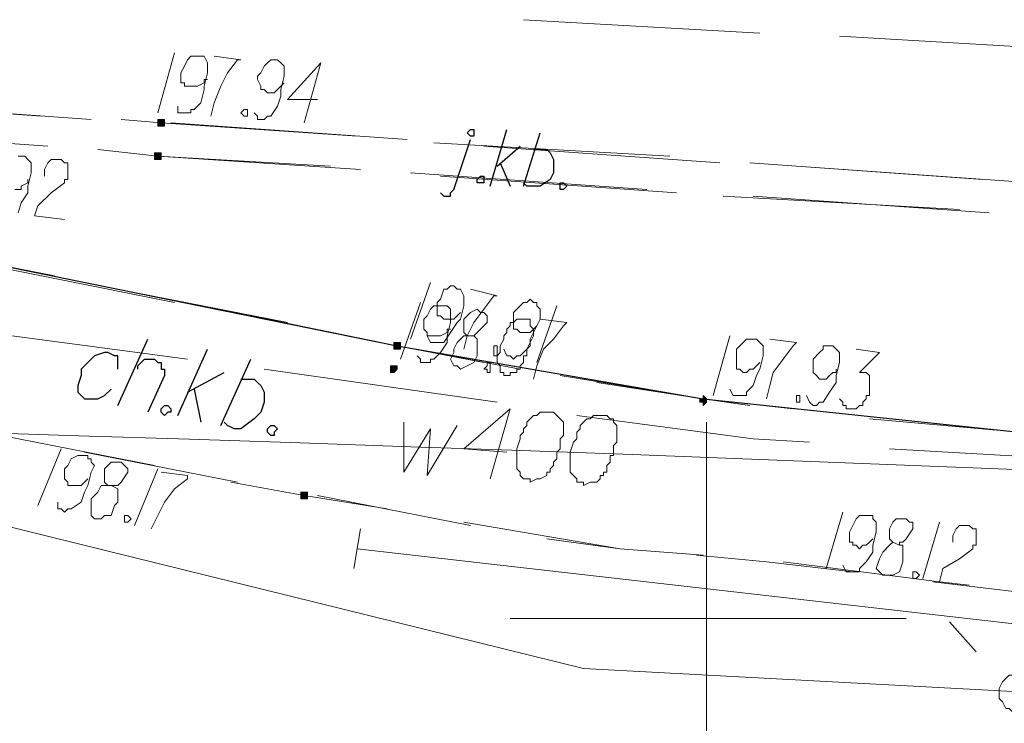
# Model space of a CAD drawing. Header units: metres. Extents: x 7431553 to 7432401, y 5544342 to 5544539.
# Tile 139 of 180: x 7432141 to 7432154, y 5544499 to 5544508. Entities that reach past the tile are written whole.
import ezdxf

# ---------------------------------------------------------------- set-up
doc = ezdxf.new("R2010")
doc.units = ezdxf.units.M
doc.header["$MEASUREMENT"] = 0
doc.layers.add('BG-PR90-PB-PZT-PZT01_2026_04_14$0$MAPA DCP', color=7, linetype='Continuous', lineweight=0)
doc.layers.add('PRIMETECH_XREF', color=7, linetype='Continuous', lineweight=5)

# ---------------------------------------------------------------- blocks, each defined once
blk = doc.blocks.new('BG-PR90-PB-PZT-PZT01_2026_04_14$0$Naddrwiną2025_v2klauzulap')
at = {"layer": 'BG-PR90-PB-PZT-PZT01_2026_04_14$0$MAPA DCP', "linetype": 'Continuous', "lineweight": 0, "transparency": 33554559}
for points in [[(7431659.551, 5544564.093), (7431659.593, 5544564.093), (7431659.593, 5544564.093), (7431659.593, 5544564.093), (7431659.593, 5544564.136), (7431659.635, 5544564.136), (7431659.635, 5544564.136), (7431659.635, 5544564.136), (7431659.593, 5544564.178), (7431659.593, 5544564.178), (7431659.593, 5544564.178), (7431659.593, 5544564.178), (7431659.551, 5544564.178), (7431659.551, 5544564.178), (7431659.551, 5544564.178), (7431659.551, 5544564.178), (7431659.551, 5544564.178), (7431659.508, 5544564.136), (7431659.508, 5544564.136), (7431659.508, 5544564.136), (7431659.551, 5544564.136)], [(7431658.873, 5544560.199), (7431658.873, 5544560.199), (7431658.873, 5544560.199), (7431658.916, 5544560.199), (7431658.916, 5544560.199), (7431658.916, 5544560.241), (7431658.916, 5544560.241), (7431658.916, 5544560.241), (7431658.916, 5544560.241), (7431658.916, 5544560.283), (7431658.873, 5544560.283), (7431658.873, 5544560.283), (7431658.873, 5544560.283), (7431658.873, 5544560.283), (7431658.831, 5544560.283), (7431658.831, 5544560.283), (7431658.831, 5544560.241), (7431658.831, 5544560.241), (7431658.831, 5544560.241), (7431658.831, 5544560.241), (7431658.831, 5544560.199), (7431658.831, 5544560.199), (7431658.831, 5544560.199)], [(7431659.17, 5544560.156), (7431659.17, 5544560.156), (7431659.17, 5544560.156), (7431659.212, 5544560.156), (7431659.212, 5544560.156), (7431659.212, 5544560.156), (7431659.212, 5544560.199), (7431659.212, 5544560.199), (7431659.212, 5544560.199), (7431659.212, 5544560.199), (7431659.17, 5544560.241), (7431659.17, 5544560.241), (7431659.17, 5544560.241), (7431659.17, 5544560.241), (7431659.127, 5544560.241), (7431659.127, 5544560.199), (7431659.127, 5544560.199), (7431659.127, 5544560.199), (7431659.127, 5544560.199), (7431659.127, 5544560.156), (7431659.127, 5544560.156), (7431659.127, 5544560.156), (7431659.127, 5544560.156)], [(7431660.778, 5544559.013), (7431660.778, 5544559.013), (7431660.778, 5544559.013), (7431660.821, 5544559.013), (7431660.821, 5544559.013), (7431660.821, 5544559.056), (7431660.821, 5544559.056), (7431660.821, 5544559.056), (7431660.821, 5544559.056), (7431660.821, 5544559.098), (7431660.778, 5544559.098), (7431660.778, 5544559.098), (7431660.778, 5544559.098), (7431660.778, 5544559.098), (7431660.736, 5544559.098), (7431660.736, 5544559.098), (7431660.736, 5544559.056), (7431660.736, 5544559.056), (7431660.736, 5544559.056), (7431660.736, 5544559.056), (7431660.736, 5544559.013), (7431660.736, 5544559.013), (7431660.736, 5544559.013)], [(7431656.037, 5544557.193), (7431656.037, 5544557.193), (7431656.037, 5544557.193), (7431656.079, 5544557.193), (7431656.079, 5544557.193), (7431656.079, 5544557.235), (7431656.079, 5544557.235), (7431656.079, 5544557.235), (7431656.079, 5544557.235), (7431656.079, 5544557.278), (7431656.037, 5544557.278), (7431656.037, 5544557.278), (7431656.037, 5544557.278), (7431656.037, 5544557.278), (7431655.995, 5544557.278), (7431655.995, 5544557.278), (7431655.995, 5544557.235), (7431655.995, 5544557.235), (7431655.995, 5544557.235), (7431655.995, 5544557.235), (7431655.995, 5544557.193), (7431655.995, 5544557.193), (7431655.995, 5544557.193)], [(7431656.46, 5544557.151), (7431656.46, 5544557.151), (7431656.46, 5544557.151), (7431656.503, 5544557.151), (7431656.503, 5544557.151), (7431656.503, 5544557.193), (7431656.503, 5544557.193), (7431656.503, 5544557.193), (7431656.503, 5544557.193), (7431656.503, 5544557.235), (7431656.46, 5544557.235), (7431656.46, 5544557.235), (7431656.46, 5544557.235), (7431656.46, 5544557.235), (7431656.418, 5544557.235), (7431656.418, 5544557.235), (7431656.418, 5544557.193), (7431656.418, 5544557.193), (7431656.418, 5544557.193), (7431656.418, 5544557.193), (7431656.418, 5544557.151), (7431656.418, 5544557.151), (7431656.418, 5544557.151)]]:
    blk.add_hatch(color=256, dxfattribs=at).paths.add_polyline_path(points)
at = {"layer": 'BG-PR90-PB-PZT-PZT01_2026_04_14$0$MAPA DCP', "color": 5, "linetype": 'Continuous', "lineweight": 18, "transparency": 33554687}
for points in [[(7431667.552, 5544687.368), (7431667.467, 5544685.675), (7431667.086, 5544680.214), (7431666.536, 5544672.213), (7431665.689, 5544659.216), (7431665.35, 5544655.025), (7431664.842, 5544644.4), (7431664.461, 5544637.161), (7431664.123, 5544627.678), (7431663.572, 5544613.75), (7431663.445, 5544611.634), (7431663.953, 5544603.717), (7431664.419, 5544597.113), (7431664.123, 5544596.986), (7431663.361, 5544597.113), (7431664.461, 5544596.859), (7431664.885, 5544590.213), (7431663.742, 5544579.757), (7431661.456, 5544559.733)], [(7431660.228, 5544561.638), (7431660.186, 5544561.088), (7431659.678, 5544561.68), (7431660.567, 5544561.426)], [(7431659.847, 5544560.326), (7431660.482, 5544560.326), (7431659.932, 5544560.664), (7431660.524, 5544560.622), (7431659.889, 5544561.003)]]:
    blk.add_lwpolyline(points, dxfattribs=at)
at = {"layer": 'BG-PR90-PB-PZT-PZT01_2026_04_14$0$MAPA DCP', "linetype": 'Continuous', "lineweight": 25, "transparency": 33554687}
for points in [[(7431657.476, 5544553.341), (7431658.873, 5544560.241), (7431659.551, 5544564.136), (7431659.974, 5544568.157), (7431660.101, 5544569.046), (7431660.778, 5544579.164), (7431660.905, 5544581.196), (7431660.948, 5544583.186), (7431660.863, 5544585.218), (7431660.567, 5544588.181), (7431659.72, 5544593.092), (7431659.297, 5544595.928), (7431659.17, 5544597.621), (7431659.17, 5544600.161), (7431659.254, 5544601.685), (7431659.551, 5544602.913), (7431660.736, 5544606.596), (7431663.149, 5544614.216), (7431663.234, 5544614.936), (7431663.361, 5544616.036)], [(7431656.376, 5544561.977), (7431656.376, 5544562.146), (7431656.418, 5544562.188), (7431656.503, 5544562.231), (7431656.587, 5544562.231), (7431656.672, 5544562.231), (7431656.757, 5544562.188), (7431656.841, 5544562.061), (7431656.841, 5544561.977), (7431656.841, 5544561.892), (7431656.799, 5544561.85)], [(7431656.841, 5544561.85), (7431656.164, 5544562.061)], [(7431656.587, 5544561.511), (7431656.333, 5544561.807)], [(7431656.545, 5544561.553), (7431656.841, 5544561.68)], [(7431656.841, 5544561.426), (7431656.122, 5544561.638)], [(7431656.926, 5544560.791), (7431656.968, 5544560.834), (7431656.968, 5544560.918), (7431656.926, 5544560.918), (7431656.884, 5544560.961), (7431656.249, 5544561.172)], [(7431659.297, 5544558.251), (7431659.297, 5544558.421), (7431659.339, 5544558.463), (7431659.381, 5544558.505), (7431659.466, 5544558.548), (7431659.593, 5544558.548), (7431659.72, 5544558.505), (7431659.805, 5544558.421), (7431659.932, 5544558.251), (7431659.932, 5544558.167), (7431659.889, 5544558.082), (7431659.847, 5544558.04)], [(7431659.889, 5544557.997), (7431659.043, 5544558.378)], [(7431659.466, 5544557.574), (7431659.212, 5544558.04)], [(7431659.762, 5544557.447), (7431658.916, 5544557.828)], [(7431659.424, 5544557.659), (7431659.847, 5544557.743)], [(7431659.17, 5544556.939), (7431659.127, 5544556.939), (7431659.085, 5544556.981), (7431659.043, 5544557.024), (7431659.043, 5544557.066), (7431659.043, 5544557.108), (7431659.043, 5544557.151), (7431659.085, 5544557.193), (7431659.085, 5544557.235), (7431659.127, 5544557.235), (7431659.17, 5544557.235), (7431659.17, 5544557.278), (7431659.212, 5544557.278), (7431659.254, 5544557.278), (7431659.72, 5544557.066)], [(7431659.635, 5544556.685), (7431658.789, 5544557.066)], [(7431659.17, 5544556.685), (7431659, 5544556.685), (7431659, 5544556.643), (7431658.958, 5544556.558), (7431658.958, 5544556.516), (7431659, 5544556.389), (7431659.085, 5544556.304), (7431659.17, 5544556.219), (7431659.254, 5544556.219), (7431659.381, 5544556.177), (7431659.424, 5544556.177), (7431659.466, 5544556.177), (7431659.551, 5544556.262), (7431659.551, 5544556.304), (7431659.551, 5544556.389), (7431659.551, 5544556.431), (7431659.508, 5544556.516), (7431659.424, 5544556.6)]]:
    blk.add_lwpolyline(points, dxfattribs=at)
at = {"layer": 'BG-PR90-PB-PZT-PZT01_2026_04_14$0$MAPA DCP', "color": 30, "linetype": 'Continuous', "lineweight": 18, "true_color": 0xff6500, "transparency": 33554687}
for points in [[(7431660.355, 5544569.47), (7431660.186, 5544566.506)], [(7431660.101, 5544565.49), (7431660.059, 5544564.771), (7431659.762, 5544562.527)], [(7431659.593, 5544561.511), (7431659.17, 5544558.548)], [(7431659.043, 5544557.574), (7431658.662, 5544554.695), (7431658.619, 5544554.611)]]:
    blk.add_lwpolyline(points, dxfattribs=at)
at = {"layer": 'BG-PR90-PB-PZT-PZT01_2026_04_14$0$MAPA DCP', "linetype": 'Continuous', "lineweight": 18, "transparency": 33554687}
for points in [[(7431659.805, 5544566.252), (7431659.974, 5544568.157), (7431660.101, 5544569.046), (7431660.101, 5544569.258)], [(7431661.879, 5544567.057), (7431662.091, 5544568.835), (7431662.302, 5544568.835)], [(7431656.799, 5544568.327), (7431656.587, 5544565.321)], [(7431656.757, 5544567.692), (7431656.545, 5544564.728)], [(7431656.968, 5544564.771), (7431657.18, 5544567.776)], [(7431659.72, 5544565.744), (7431659.932, 5544567.734)], [(7431662.387, 5544567.268), (7431662.768, 5544567.607)], [(7431657.138, 5544567.395), (7431656.968, 5544564.39)], [(7431661.879, 5544567.141), (7431661.625, 5544565.152)], [(7431662.345, 5544566.718), (7431662.345, 5544561.68)], [(7431661.54, 5544564.051), (7431661.625, 5544564.94), (7431661.752, 5544566.041)], [(7431659.254, 5544562.315), (7431659.551, 5544564.136), (7431659.678, 5544565.279)], [(7431659.339, 5544562.781), (7431659.551, 5544564.136), (7431659.635, 5544564.728)], [(7431656.545, 5544564.347), (7431656.333, 5544561.342)], [(7431662.345, 5544564.178), (7431659.847, 5544564.178)], [(7431662.345, 5544564.178), (7431664.842, 5544564.178)], [(7431661.54, 5544564.136), (7431661.456, 5544563.077), (7431661.329, 5544562.146)], [(7431656.714, 5544560.791), (7431656.926, 5544563.797)], [(7431656.46, 5544563.712), (7431656.291, 5544560.707)], [(7431656.884, 5544563.416), (7431656.672, 5544560.41)], [(7431661.117, 5544561.088), (7431661.456, 5544563.077)], [(7431658.789, 5544559.818), (7431658.873, 5544560.241), (7431659.17, 5544561.807)], [(7431658.492, 5544558.378), (7431658.873, 5544560.241), (7431659.085, 5544561.342)], [(7431661.159, 5544561.172), (7431660.778, 5544559.225)], [(7431656.249, 5544560.368), (7431656.037, 5544557.362)], [(7431660.609, 5544558.124), (7431660.778, 5544559.056), (7431660.948, 5544560.114)], [(7431656.206, 5544559.733), (7431656.037, 5544557.235), (7431655.995, 5544556.727)], [(7431656.418, 5544556.812), (7431656.46, 5544557.193), (7431656.63, 5544559.775)], [(7431661.202, 5544559.775), (7431661.71, 5544559.691)], [(7431656.587, 5544559.394), (7431656.46, 5544557.193), (7431656.376, 5544556.431)], [(7431658.196, 5544556.897), (7431658.577, 5544558.844)], [(7431660.609, 5544558.209), (7431660.228, 5544556.262)], [(7431657.73, 5544554.441), (7431658.323, 5544557.405)], [(7431660.016, 5544555.203), (7431660.397, 5544557.151)], [(7431655.995, 5544556.346), (7431655.783, 5544553.383)], [(7431656.122, 5544552.79), (7431656.333, 5544555.796)], [(7431657.603, 5544553.933), (7431657.984, 5544555.881)], [(7431655.952, 5544555.711), (7431655.741, 5544552.748)]]:
    blk.add_lwpolyline(points, dxfattribs=at)
at = {"layer": 'BG-PR90-PB-PZT-PZT01_2026_04_14$0$MAPA DCP', "color": 24, "linetype": 'Continuous', "lineweight": 18, "true_color": 0x9a3300, "transparency": 33554687}
for points in [[(7431654.936, 5544565.871), (7431655.106, 5544568.835)], [(7431654.725, 5544561.85), (7431654.894, 5544564.855)]]:
    blk.add_lwpolyline(points, dxfattribs=at)
at = {"layer": 'BG-PR90-PB-PZT-PZT01_2026_04_14$0$MAPA DCP', "linetype": 'Continuous', "lineweight": 18, "transparency": 33554687}
blk.add_lwpolyline([(7431663.022, 5544568.157), (7431663.064, 5544568.242), (7431663.064, 5544568.284), (7431663.107, 5544568.327), (7431663.149, 5544568.369), (7431663.234, 5544568.411), (7431663.276, 5544568.411), (7431663.361, 5544568.411), (7431663.403, 5544568.369), (7431663.488, 5544568.327), (7431663.488, 5544568.284), (7431663.53, 5544568.242), (7431663.53, 5544568.157), (7431663.53, 5544568.073), (7431663.488, 5544568.03), (7431663.488, 5544567.988), (7431663.403, 5544567.946), (7431663.361, 5544567.903), (7431663.276, 5544567.903), (7431663.234, 5544567.903), (7431663.149, 5544567.946), (7431663.107, 5544567.988), (7431663.064, 5544568.03), (7431663.064, 5544568.073)], close=True, dxfattribs=at)
at = {"layer": 'BG-PR90-PB-PZT-PZT01_2026_04_14$0$MAPA DCP', "color": 1, "linetype": 'Continuous', "lineweight": 18, "transparency": 33554687}
blk.add_lwpolyline([(7431770.083, 5544497.757), (7431763.902, 5544498.815), (7431752.811, 5544501.186), (7431737.063, 5544503.726), (7431734.989, 5544503.726), (7431705.313, 5544505.673), (7431674.537, 5544507.663), (7431671.489, 5544507.748), (7431664.504, 5544508.721), (7431660.482, 5544511.304), (7431658.831, 5544513.039), (7431657.053, 5544516.849), (7431656.249, 5544521.04), (7431658.196, 5544542.588), (7431658.873, 5544545.975), (7431662.98, 5544562.612), (7431663.276, 5544568.157), (7431664.334, 5544568.115)], dxfattribs=at)
at = {"layer": 'BG-PR90-PB-PZT-PZT01_2026_04_14$0$MAPA DCP', "linetype": 'Continuous', "lineweight": 9, "transparency": 33554687}
for points in [[(7431661.371, 5544567.311), (7431661.286, 5544567.311), (7431661.202, 5544567.353), (7431661.159, 5544567.395), (7431661.159, 5544567.438), (7431661.159, 5544567.48), (7431661.159, 5544567.522), (7431661.202, 5544567.565), (7431661.202, 5544567.607), (7431661.244, 5544567.607), (7431661.286, 5544567.607), (7431661.329, 5544567.607), (7431661.371, 5544567.607), (7431661.413, 5544567.607), (7431661.413, 5544567.565), (7431661.456, 5544567.565), (7431661.583, 5544567.395), (7431661.71, 5544567.184), (7431661.879, 5544567.141), (7431661.921, 5544567.522)], [(7431661.117, 5544567.141), (7431661.837, 5544566.93)], [(7431661.371, 5544566.549), (7431661.413, 5544566.633), (7431661.371, 5544566.633), (7431661.371, 5544566.676), (7431661.329, 5544566.718), (7431661.202, 5544566.803), (7431661.117, 5544566.803), (7431661.117, 5544566.76), (7431661.075, 5544566.718), (7431661.075, 5544566.676), (7431661.075, 5544566.591), (7431661.117, 5544566.549), (7431661.202, 5544566.506), (7431661.329, 5544566.506), (7431661.371, 5544566.549), (7431661.413, 5544566.506), (7431661.498, 5544566.422), (7431661.583, 5544566.379), (7431661.71, 5544566.337), (7431661.752, 5544566.379), (7431661.794, 5544566.422), (7431661.794, 5544566.506), (7431661.794, 5544566.549), (7431661.752, 5544566.633), (7431661.625, 5544566.676), (7431661.583, 5544566.676), (7431661.498, 5544566.676), (7431661.413, 5544566.676), (7431661.413, 5544566.633)], [(7431658.916, 5544566.083), (7431658.958, 5544566.379), (7431659.127, 5544566.21), (7431659.212, 5544566.125), (7431659.212, 5544566.168), (7431659.212, 5544566.21), (7431659.254, 5544566.252), (7431659.297, 5544566.252), (7431659.339, 5544566.252), (7431659.381, 5544566.252), (7431659.424, 5544566.252), (7431659.466, 5544566.252), (7431659.508, 5544566.252), (7431659.508, 5544566.21), (7431659.551, 5544566.21), (7431659.593, 5544566.168), (7431659.635, 5544566.168), (7431659.635, 5544566.125), (7431659.678, 5544566.083), (7431659.678, 5544566.041), (7431659.678, 5544565.998), (7431659.678, 5544565.956), (7431659.635, 5544565.956), (7431659.635, 5544565.914), (7431659.593, 5544565.914), (7431659.551, 5544565.871)], [(7431661.667, 5544565.914), (7431661.752, 5544565.956), (7431661.752, 5544566.125), (7431661.71, 5544566.125), (7431661.625, 5544566.21), (7431661.498, 5544566.295), (7431661.413, 5544566.295), (7431661.244, 5544566.337), (7431661.159, 5544566.337), (7431661.117, 5544566.337), (7431661.075, 5544566.295), (7431661.032, 5544566.295), (7431661.032, 5544566.252), (7431661.032, 5544566.21), (7431661.032, 5544566.168), (7431661.032, 5544566.125), (7431661.075, 5544566.083), (7431661.159, 5544566.041), (7431661.244, 5544565.998), (7431661.286, 5544565.998), (7431661.371, 5544565.998), (7431661.371, 5544566.041), (7431661.413, 5544566.041), (7431661.413, 5544566.083), (7431661.456, 5544566.125), (7431661.413, 5544566.168), (7431661.413, 5544566.21), (7431661.371, 5544566.252), (7431661.329, 5544566.295)], [(7431659.508, 5544565.448), (7431659.593, 5544565.49), (7431659.635, 5544565.533), (7431659.635, 5544565.575), (7431659.593, 5544565.617), (7431659.593, 5544565.66), (7431659.466, 5544565.744), (7431659.339, 5544565.829), (7431659.254, 5544565.829), (7431659.085, 5544565.871), (7431659, 5544565.871), (7431658.958, 5544565.871), (7431658.916, 5544565.829), (7431658.873, 5544565.787), (7431658.873, 5544565.744), (7431658.873, 5544565.66), (7431658.916, 5544565.66), (7431658.958, 5544565.617), (7431659.043, 5544565.533), (7431659.085, 5544565.533), (7431659.127, 5544565.533), (7431659.212, 5544565.533), (7431659.254, 5544565.575), (7431659.297, 5544565.617), (7431659.297, 5544565.66), (7431659.297, 5544565.702), (7431659.254, 5544565.744), (7431659.212, 5544565.787), (7431659.212, 5544565.829), (7431659.17, 5544565.829)], [(7431660.99, 5544565.914), (7431661.71, 5544565.702)], [(7431658.789, 5544564.982), (7431658.831, 5544565.321), (7431658.873, 5544565.279), (7431659.043, 5544565.152), (7431659.212, 5544565.025), (7431659.381, 5544564.982), (7431659.551, 5544564.94)], [(7431659.424, 5544564.474), (7431659.508, 5544564.517), (7431659.508, 5544564.686), (7431659.466, 5544564.686), (7431659.381, 5544564.771), (7431659.254, 5544564.813), (7431659.17, 5544564.855), (7431659, 5544564.898), (7431658.916, 5544564.898), (7431658.873, 5544564.898), (7431658.831, 5544564.855), (7431658.789, 5544564.813), (7431658.789, 5544564.728), (7431658.789, 5544564.686), (7431658.831, 5544564.644), (7431658.916, 5544564.559), (7431659, 5544564.559), (7431659.043, 5544564.559), (7431659.127, 5544564.559), (7431659.17, 5544564.559), (7431659.17, 5544564.601), (7431659.212, 5544564.644), (7431659.212, 5544564.686), (7431659.17, 5544564.728), (7431659.17, 5544564.771), (7431659.127, 5544564.813), (7431659.085, 5544564.855)], [(7431658.746, 5544564.474), (7431659.508, 5544564.263)], [(7431658.535, 5544562.061), (7431658.577, 5544562.4), (7431658.619, 5544562.358), (7431658.789, 5544562.231), (7431658.916, 5544562.104), (7431659.127, 5544562.019), (7431659.297, 5544561.977)], [(7431658.365, 5544562.273), (7431659.085, 5544562.019)], [(7431658.916, 5544561.596), (7431659, 5544561.638), (7431659, 5544561.68), (7431659.043, 5544561.723), (7431659, 5544561.765), (7431659, 5544561.807), (7431658.916, 5544561.892), (7431658.746, 5544561.977), (7431658.704, 5544561.977), (7431658.535, 5544562.061), (7431658.45, 5544562.061), (7431658.408, 5544562.061), (7431658.365, 5544562.019), (7431658.323, 5544562.019), (7431658.323, 5544561.977), (7431658.281, 5544561.934), (7431658.323, 5544561.892), (7431658.323, 5544561.85), (7431658.365, 5544561.807), (7431658.45, 5544561.723), (7431658.492, 5544561.723), (7431658.535, 5544561.723), (7431658.619, 5544561.723), (7431658.662, 5544561.723), (7431658.662, 5544561.765), (7431658.704, 5544561.807), (7431658.704, 5544561.85), (7431658.704, 5544561.892), (7431658.704, 5544561.934), (7431658.662, 5544561.977), (7431658.619, 5544562.019)], [(7431658.154, 5544561.172), (7431658.238, 5544561.511), (7431658.238, 5544561.469), (7431658.408, 5544561.342), (7431658.577, 5544561.215), (7431658.746, 5544561.13), (7431658.916, 5544561.088)], [(7431658.746, 5544561.13), (7431658.746, 5544561.215), (7431658.704, 5544561.257), (7431658.662, 5544561.299), (7431658.577, 5544561.384), (7431658.492, 5544561.384), (7431658.45, 5544561.342), (7431658.45, 5544561.299), (7431658.408, 5544561.257), (7431658.45, 5544561.172), (7431658.535, 5544561.088), (7431658.577, 5544561.088), (7431658.662, 5544561.088), (7431658.704, 5544561.088), (7431658.746, 5544561.13), (7431658.746, 5544561.088), (7431658.831, 5544561.003), (7431658.916, 5544560.961), (7431658.958, 5544560.961), (7431659.043, 5544560.918), (7431659.127, 5544560.961), (7431659.127, 5544561.003), (7431659.17, 5544561.045), (7431659.127, 5544561.13), (7431659.085, 5544561.215), (7431659, 5544561.257), (7431658.958, 5544561.257), (7431658.873, 5544561.257), (7431658.789, 5544561.257), (7431658.746, 5544561.215)], [(7431658.746, 5544560.622), (7431658.831, 5544560.664), (7431658.831, 5544560.834), (7431658.704, 5544560.918), (7431658.577, 5544561.003), (7431658.535, 5544561.045), (7431658.365, 5544561.088), (7431658.281, 5544561.088), (7431658.238, 5544561.088), (7431658.154, 5544561.045), (7431658.154, 5544561.003), (7431658.111, 5544560.961), (7431658.111, 5544560.918), (7431658.154, 5544560.876), (7431658.154, 5544560.834), (7431658.281, 5544560.791), (7431658.323, 5544560.749), (7431658.365, 5544560.749), (7431658.45, 5544560.749), (7431658.492, 5544560.749), (7431658.492, 5544560.791), (7431658.535, 5544560.834), (7431658.535, 5544560.876), (7431658.535, 5544560.918), (7431658.535, 5544560.961), (7431658.492, 5544561.003), (7431658.45, 5544561.045)], [(7431659, 5544560.495), (7431659.043, 5544560.537), (7431659.085, 5544560.537), (7431659.085, 5544560.664), (7431659.043, 5544560.664), (7431659.043, 5544560.707), (7431658.958, 5544560.791), (7431658.831, 5544560.876), (7431658.746, 5544560.876), (7431658.577, 5544560.918), (7431658.492, 5544560.918), (7431658.45, 5544560.918), (7431658.408, 5544560.918), (7431658.365, 5544560.876), (7431658.365, 5544560.834), (7431658.365, 5544560.791), (7431658.365, 5544560.749), (7431658.365, 5544560.707), (7431658.408, 5544560.664), (7431658.492, 5544560.622), (7431658.535, 5544560.58), (7431658.577, 5544560.58), (7431658.662, 5544560.58), (7431658.704, 5544560.622), (7431658.746, 5544560.622), (7431658.746, 5544560.664), (7431658.746, 5544560.707), (7431658.746, 5544560.749), (7431658.746, 5544560.791), (7431658.704, 5544560.876), (7431658.662, 5544560.876), (7431658.662, 5544560.918)], [(7431658.069, 5544560.664), (7431658.789, 5544560.41)], [(7431658.323, 5544560.537), (7431659.043, 5544560.283)], [(7431655.741, 5544559.225), (7431655.741, 5544558.844), (7431655.275, 5544559.267), (7431656.037, 5544559.056)], [(7431655.91, 5544558.421), (7431655.952, 5544558.463), (7431655.995, 5544558.463), (7431655.995, 5544558.548), (7431655.952, 5544558.59), (7431655.952, 5544558.632), (7431655.825, 5544558.717), (7431655.698, 5544558.759), (7431655.614, 5544558.759), (7431655.444, 5544558.802), (7431655.36, 5544558.802), (7431655.317, 5544558.802), (7431655.275, 5544558.759), (7431655.233, 5544558.717), (7431655.233, 5544558.675), (7431655.233, 5544558.632), (7431655.275, 5544558.59), (7431655.317, 5544558.548), (7431655.402, 5544558.505), (7431655.444, 5544558.463), (7431655.487, 5544558.463), (7431655.571, 5544558.505), (7431655.614, 5544558.505), (7431655.614, 5544558.548), (7431655.656, 5544558.59), (7431655.656, 5544558.632), (7431655.656, 5544558.675), (7431655.614, 5544558.717), (7431655.571, 5544558.759), (7431655.529, 5544558.802)], [(7431655.19, 5544557.913), (7431655.233, 5544558.251), (7431655.233, 5544558.209), (7431655.402, 5544558.082), (7431655.571, 5544557.997), (7431655.783, 5544557.913), (7431655.952, 5544557.87)], [(7431655.825, 5544557.447), (7431655.91, 5544557.447), (7431655.91, 5544557.616), (7431655.868, 5544557.616), (7431655.868, 5544557.659), (7431655.783, 5544557.743), (7431655.614, 5544557.786), (7431655.571, 5544557.786), (7431655.402, 5544557.828), (7431655.275, 5544557.828), (7431655.19, 5544557.786), (7431655.19, 5544557.743), (7431655.19, 5544557.701), (7431655.19, 5544557.616), (7431655.233, 5544557.574), (7431655.317, 5544557.532), (7431655.402, 5544557.489), (7431655.444, 5544557.489), (7431655.529, 5544557.489), (7431655.529, 5544557.532), (7431655.571, 5544557.532), (7431655.571, 5544557.616), (7431655.571, 5544557.659), (7431655.571, 5544557.701), (7431655.529, 5544557.786), (7431655.487, 5544557.786), (7431655.487, 5544557.828)], [(7431660.482, 5544557.235), (7431660.524, 5544557.574), (7431660.567, 5544557.574), (7431660.694, 5544557.405), (7431660.863, 5544557.278), (7431661.032, 5544557.193), (7431661.202, 5544557.108)], [(7431655.148, 5544557.405), (7431655.91, 5544557.193)], [(7431660.44, 5544557.193), (7431661.159, 5544556.897)], [(7431660.651, 5544556.558), (7431660.651, 5544556.685), (7431660.609, 5544556.727), (7431660.482, 5544556.812), (7431660.44, 5544556.812), (7431660.397, 5544556.77), (7431660.355, 5544556.727), (7431660.355, 5544556.685), (7431660.355, 5544556.6), (7431660.44, 5544556.516), (7431660.482, 5544556.516), (7431660.567, 5544556.516), (7431660.609, 5544556.516), (7431660.651, 5544556.558), (7431660.651, 5544556.473), (7431660.736, 5544556.431), (7431660.821, 5544556.346), (7431660.863, 5544556.346), (7431660.948, 5544556.346), (7431661.032, 5544556.346), (7431661.075, 5544556.389), (7431661.075, 5544556.473), (7431661.032, 5544556.516), (7431661.032, 5544556.6), (7431660.905, 5544556.643), (7431660.863, 5544556.685), (7431660.778, 5544556.685), (7431660.694, 5544556.685), (7431660.651, 5544556.6)], [(7431660.863, 5544555.923), (7431660.948, 5544555.923), (7431660.948, 5544555.965), (7431660.99, 5544556.008), (7431660.948, 5544556.05), (7431660.948, 5544556.092), (7431660.863, 5544556.219), (7431660.736, 5544556.262), (7431660.651, 5544556.304), (7431660.482, 5544556.346), (7431660.397, 5544556.389), (7431660.355, 5544556.346), (7431660.313, 5544556.346), (7431660.313, 5544556.304), (7431660.27, 5544556.304), (7431660.27, 5544556.219), (7431660.27, 5544556.177), (7431660.313, 5544556.092), (7431660.397, 5544556.05), (7431660.44, 5544556.008), (7431660.482, 5544556.008), (7431660.567, 5544556.008), (7431660.609, 5544556.05), (7431660.651, 5544556.05), (7431660.651, 5544556.092), (7431660.651, 5544556.135), (7431660.651, 5544556.177), (7431660.651, 5544556.219), (7431660.609, 5544556.262), (7431660.567, 5544556.304)], [(7431656.714, 5544555.754), (7431656.63, 5544555.754), (7431656.545, 5544555.796), (7431656.503, 5544555.838), (7431656.503, 5544555.881), (7431656.503, 5544555.923), (7431656.503, 5544555.965), (7431656.545, 5544556.008), (7431656.545, 5544556.05), (7431656.587, 5544556.05), (7431656.63, 5544556.05), (7431656.672, 5544556.05), (7431656.714, 5544556.05), (7431656.757, 5544556.05), (7431656.757, 5544556.008), (7431656.799, 5544556.008), (7431656.926, 5544555.838), (7431657.095, 5544555.669), (7431657.222, 5544555.627), (7431657.265, 5544556.008)], [(7431660.186, 5544555.965), (7431660.905, 5544555.669)], [(7431657.18, 5544555.415), (7431657.053, 5544555.457), (7431656.926, 5544555.542), (7431656.841, 5544555.542), (7431656.672, 5544555.584), (7431656.587, 5544555.584), (7431656.545, 5544555.584), (7431656.503, 5544555.542), (7431656.46, 5544555.5), (7431656.46, 5544555.415)], [(7431656.884, 5544555.373), (7431656.884, 5544555.457), (7431656.841, 5544555.457), (7431656.799, 5544555.542), (7431656.757, 5544555.542)]]:
    blk.add_lwpolyline(points, dxfattribs=at)
for points in [[(7431661.752, 5544566.845), (7431661.794, 5544566.887), (7431661.837, 5544566.845), (7431661.837, 5544566.803), (7431661.794, 5544566.803), (7431661.752, 5544566.803)], [(7431659.508, 5544565.321), (7431659.508, 5544565.363), (7431659.593, 5544565.363), (7431659.593, 5544565.321), (7431659.551, 5544565.321)], [(7431658.535, 5544561.85), (7431658.535, 5544561.765), (7431658.577, 5544561.723), (7431658.577, 5544561.68), (7431658.619, 5544561.68), (7431658.662, 5544561.638), (7431658.704, 5544561.638), (7431658.746, 5544561.596), (7431658.789, 5544561.596), (7431658.873, 5544561.553), (7431658.958, 5544561.553), (7431659, 5544561.511), (7431659.085, 5544561.511), (7431659.127, 5544561.553), (7431659.17, 5544561.553), (7431659.212, 5544561.553), (7431659.212, 5544561.596), (7431659.254, 5544561.596), (7431659.254, 5544561.638), (7431659.254, 5544561.68), (7431659.212, 5544561.68), (7431659.212, 5544561.723), (7431659.212, 5544561.765), (7431659.17, 5544561.765), (7431659.17, 5544561.807), (7431659.127, 5544561.807), (7431659.085, 5544561.85), (7431659.043, 5544561.85), (7431659, 5544561.85), (7431659, 5544561.892), (7431658.958, 5544561.892), (7431658.916, 5544561.892), (7431658.873, 5544561.934), (7431658.831, 5544561.934), (7431658.789, 5544561.934), (7431658.704, 5544561.977), (7431658.662, 5544561.977), (7431658.619, 5544561.934), (7431658.577, 5544561.934), (7431658.535, 5544561.934), (7431658.535, 5544561.892)], [(7431658.873, 5544561.511), (7431659, 5544561.511), (7431659, 5544561.469), (7431658.873, 5544561.469)], [(7431659.085, 5544561.384), (7431659.085, 5544561.426), (7431659.212, 5544561.426), (7431659.212, 5544561.384), (7431659.17, 5544561.384), (7431659.17, 5544561.342), (7431659.127, 5544561.384)], [(7431655.868, 5544558.294), (7431655.868, 5544558.336), (7431655.952, 5544558.336), (7431655.952, 5544558.294), (7431655.91, 5544558.251)], [(7431661.032, 5544556.812), (7431661.075, 5544556.854), (7431661.117, 5544556.812), (7431661.117, 5544556.77), (7431661.075, 5544556.77), (7431661.032, 5544556.77)]]:
    blk.add_lwpolyline(points, close=True, dxfattribs=at)
at = {"layer": 'BG-PR90-PB-PZT-PZT01_2026_04_14$0$MAPA DCP', "linetype": 'Continuous', "lineweight": 0, "transparency": 33554687}
for points in [[(7431659.551, 5544564.093), (7431659.593, 5544564.093), (7431659.593, 5544564.093), (7431659.593, 5544564.093), (7431659.593, 5544564.136), (7431659.635, 5544564.136), (7431659.635, 5544564.136), (7431659.635, 5544564.136), (7431659.593, 5544564.178), (7431659.593, 5544564.178), (7431659.593, 5544564.178), (7431659.593, 5544564.178), (7431659.551, 5544564.178), (7431659.551, 5544564.178), (7431659.551, 5544564.178), (7431659.551, 5544564.178), (7431659.551, 5544564.178), (7431659.508, 5544564.136), (7431659.508, 5544564.136), (7431659.508, 5544564.136), (7431659.551, 5544564.136), (7431659.551, 5544564.093), (7431659.551, 5544564.093)], [(7431658.873, 5544560.199), (7431658.873, 5544560.199), (7431658.873, 5544560.199), (7431658.916, 5544560.199), (7431658.916, 5544560.199), (7431658.916, 5544560.241), (7431658.916, 5544560.241), (7431658.916, 5544560.241), (7431658.916, 5544560.241), (7431658.916, 5544560.283), (7431658.873, 5544560.283), (7431658.873, 5544560.283), (7431658.873, 5544560.283), (7431658.873, 5544560.283), (7431658.831, 5544560.283), (7431658.831, 5544560.283), (7431658.831, 5544560.241), (7431658.831, 5544560.241), (7431658.831, 5544560.241), (7431658.831, 5544560.241), (7431658.831, 5544560.199), (7431658.831, 5544560.199), (7431658.831, 5544560.199)], [(7431659.17, 5544560.156), (7431659.17, 5544560.156), (7431659.17, 5544560.156), (7431659.212, 5544560.156), (7431659.212, 5544560.156), (7431659.212, 5544560.156), (7431659.212, 5544560.199), (7431659.212, 5544560.199), (7431659.212, 5544560.199), (7431659.212, 5544560.199), (7431659.17, 5544560.241), (7431659.17, 5544560.241), (7431659.17, 5544560.241), (7431659.17, 5544560.241), (7431659.127, 5544560.241), (7431659.127, 5544560.199), (7431659.127, 5544560.199), (7431659.127, 5544560.199), (7431659.127, 5544560.199), (7431659.127, 5544560.156), (7431659.127, 5544560.156), (7431659.127, 5544560.156), (7431659.127, 5544560.156)], [(7431660.778, 5544559.013), (7431660.778, 5544559.013), (7431660.778, 5544559.013), (7431660.821, 5544559.013), (7431660.821, 5544559.013), (7431660.821, 5544559.056), (7431660.821, 5544559.056), (7431660.821, 5544559.056), (7431660.821, 5544559.056), (7431660.821, 5544559.098), (7431660.778, 5544559.098), (7431660.778, 5544559.098), (7431660.778, 5544559.098), (7431660.778, 5544559.098), (7431660.736, 5544559.098), (7431660.736, 5544559.098), (7431660.736, 5544559.056), (7431660.736, 5544559.056), (7431660.736, 5544559.056), (7431660.736, 5544559.056), (7431660.736, 5544559.013), (7431660.736, 5544559.013), (7431660.736, 5544559.013)], [(7431656.037, 5544557.193), (7431656.037, 5544557.193), (7431656.037, 5544557.193), (7431656.079, 5544557.193), (7431656.079, 5544557.193), (7431656.079, 5544557.235), (7431656.079, 5544557.235), (7431656.079, 5544557.235), (7431656.079, 5544557.235), (7431656.079, 5544557.278), (7431656.037, 5544557.278), (7431656.037, 5544557.278), (7431656.037, 5544557.278), (7431656.037, 5544557.278), (7431655.995, 5544557.278), (7431655.995, 5544557.278), (7431655.995, 5544557.235), (7431655.995, 5544557.235), (7431655.995, 5544557.235), (7431655.995, 5544557.235), (7431655.995, 5544557.193), (7431655.995, 5544557.193), (7431655.995, 5544557.193)], [(7431656.46, 5544557.151), (7431656.46, 5544557.151), (7431656.46, 5544557.151), (7431656.503, 5544557.151), (7431656.503, 5544557.151), (7431656.503, 5544557.193), (7431656.503, 5544557.193), (7431656.503, 5544557.193), (7431656.503, 5544557.193), (7431656.503, 5544557.235), (7431656.46, 5544557.235), (7431656.46, 5544557.235), (7431656.46, 5544557.235), (7431656.46, 5544557.235), (7431656.418, 5544557.235), (7431656.418, 5544557.235), (7431656.418, 5544557.193), (7431656.418, 5544557.193), (7431656.418, 5544557.193), (7431656.418, 5544557.193), (7431656.418, 5544557.151), (7431656.418, 5544557.151), (7431656.418, 5544557.151)]]:
    blk.add_lwpolyline(points, close=True, dxfattribs=at)
at = {"layer": 'BG-PR90-PB-PZT-PZT01_2026_04_14$0$MAPA DCP', "color": 5, "linetype": 'Continuous', "lineweight": 18, "transparency": 33554687}
for points in [[(7431659.762, 5544562.866), (7431659.762, 5544562.739), (7431659.805, 5544562.696), (7431659.805, 5544562.654), (7431659.847, 5544562.612), (7431659.889, 5544562.569), (7431659.932, 5544562.569), (7431659.974, 5544562.527), (7431660.016, 5544562.527), (7431660.059, 5544562.527), (7431660.101, 5544562.485), (7431660.228, 5544562.442), (7431660.313, 5544562.442), (7431660.397, 5544562.442), (7431660.44, 5544562.442), (7431660.482, 5544562.442), (7431660.524, 5544562.485), (7431660.567, 5544562.527), (7431660.609, 5544562.527), (7431660.609, 5544562.569), (7431660.609, 5544562.612), (7431660.651, 5544562.612), (7431660.609, 5544562.696), (7431660.609, 5544562.739), (7431660.609, 5544562.781), (7431660.567, 5544562.823), (7431660.524, 5544562.823), (7431660.524, 5544562.866), (7431660.482, 5544562.866), (7431660.482, 5544562.908), (7431660.44, 5544562.908), (7431660.397, 5544562.908), (7431660.355, 5544562.95), (7431660.313, 5544562.95), (7431660.27, 5544562.95), (7431660.27, 5544562.993), (7431660.228, 5544562.993), (7431660.143, 5544562.993), (7431660.101, 5544563.035), (7431660.059, 5544563.035), (7431659.974, 5544563.035), (7431659.932, 5544563.035), (7431659.889, 5544563.035), (7431659.847, 5544562.993), (7431659.805, 5544562.993), (7431659.805, 5544562.95), (7431659.762, 5544562.908)], [(7431659.72, 5544562.188), (7431659.72, 5544562.061), (7431659.762, 5544562.019), (7431659.762, 5544561.977), (7431659.805, 5544561.934), (7431659.847, 5544561.892), (7431659.889, 5544561.892), (7431659.932, 5544561.85), (7431659.974, 5544561.85), (7431660.016, 5544561.807), (7431660.059, 5544561.807), (7431660.186, 5544561.765), (7431660.27, 5544561.765), (7431660.355, 5544561.765), (7431660.397, 5544561.765), (7431660.44, 5544561.765), (7431660.482, 5544561.807), (7431660.524, 5544561.807), (7431660.567, 5544561.85), (7431660.567, 5544561.892), (7431660.567, 5544561.934), (7431660.609, 5544561.934), (7431660.567, 5544562.019), (7431660.567, 5544562.061), (7431660.524, 5544562.146), (7431660.482, 5544562.146), (7431660.482, 5544562.188), (7431660.44, 5544562.188), (7431660.397, 5544562.231), (7431660.355, 5544562.231), (7431660.313, 5544562.273), (7431660.27, 5544562.273), (7431660.228, 5544562.273), (7431660.186, 5544562.315), (7431660.101, 5544562.315), (7431660.059, 5544562.315), (7431660.016, 5544562.358), (7431659.932, 5544562.358), (7431659.889, 5544562.358), (7431659.847, 5544562.358), (7431659.805, 5544562.315), (7431659.762, 5544562.273), (7431659.72, 5544562.231)]]:
    blk.add_lwpolyline(points, close=True, dxfattribs=at)
at = {"layer": 'BG-PR90-PB-PZT-PZT01_2026_04_14$0$MAPA DCP', "linetype": 'Continuous', "lineweight": 25, "transparency": 33554687}
for points in [[(7431656.799, 5544562.315), (7431656.799, 5544562.358), (7431656.841, 5544562.4), (7431656.884, 5544562.358), (7431656.884, 5544562.315), (7431656.841, 5544562.315)], [(7431656.714, 5544561.299), (7431656.714, 5544561.342), (7431656.799, 5544561.342), (7431656.799, 5544561.257), (7431656.757, 5544561.257)], [(7431656.122, 5544561.172), (7431656.122, 5544561.215), (7431656.206, 5544561.215), (7431656.206, 5544561.172), (7431656.164, 5544561.13)], [(7431659.889, 5544558.632), (7431659.889, 5544558.675), (7431659.932, 5544558.717), (7431659.974, 5544558.675), (7431660.016, 5544558.675), (7431660.016, 5544558.632), (7431659.974, 5544558.59), (7431659.932, 5544558.59)], [(7431659.635, 5544557.278), (7431659.635, 5544557.32), (7431659.678, 5544557.362), (7431659.72, 5544557.362), (7431659.72, 5544557.32), (7431659.762, 5544557.278), (7431659.72, 5544557.235), (7431659.678, 5544557.235)]]:
    blk.add_lwpolyline(points, close=True, dxfattribs=at)
at = {"layer": 'BG-PR90-PB-PZT-PZT01_2026_04_14$0$MAPA DCP', "color": 5, "linetype": 'Continuous', "lineweight": 18, "transparency": 33554687}
blk.add_arc((7433022.765, 5544513.014), 1363.431, 172.854498, 180.436605, dxfattribs=at)
blk = doc.blocks.new('BG-PR90-PB-PZT-PZT01_2026_04_14')
at = {"layer": 'BG-PR90-PB-PZT-PZT01_2026_04_14$0$MAPA DCP', "rotation": 270}
blk.add_blockref('BG-PR90-PB-PZT-PZT01_2026_04_14$0$Naddrwiną2025_v2klauzulap', (1887585.788, 12976162.34), dxfattribs=at)

msp = doc.modelspace()

# ---------------------------------------------------------------- block references
at = {"layer": 'PRIMETECH_XREF', "linetype": 'Continuous', "lineweight": 0, "rotation": 360}
msp.add_blockref('BG-PR90-PB-PZT-PZT01_2026_04_14', (0, 0), dxfattribs=at)

doc.saveas('drawing.dxf')
